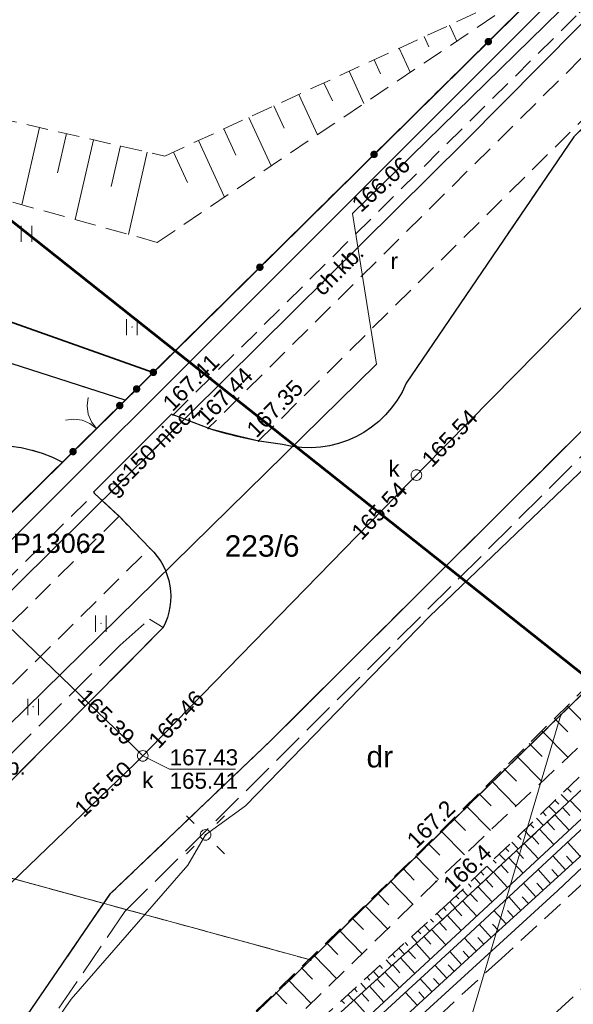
# Model space of a CAD drawing. Extents: x 7503703 to 7518012, y 5690450 to 5705715.
# Tile 40 of 50: x 7512704 to 7512730, y 5696889 to 5696935. Entities that reach past the tile are written whole.
import ezdxf
from ezdxf.enums import TextEntityAlignment as Align

# ---------------------------------------------------------------- set-up
doc = ezdxf.new("R2010")
doc.units = 0
for name, pattern in [('PRZER1-1', [1, 0.5, -0.5]), ('PRZER2-1', [1.5, 1, -0.5]), ('PRZER3-1', [2, 1.5, -0.5])]:
    doc.linetypes.add(name, pattern=pattern)
doc.layers.get('0').update_dxf_attribs({"linetype": 'CONTINUOUS'})
for name, color, linetype, lineweight in [('EGDE', 7, 'CONTINUOUS', 18), ('EGDE_O', 7, 'CONTINUOUS', 18), ('EGPG', 7, 'CONTINUOUS', 18), ('GOSRBG', 7, 'CONTINUOUS', 18), ('GUPPRZ_O', 7, 'CONTINUOUS', 18), ('OSSP_O', 7, 'CONTINUOUS', 18), ('OTKC', 7, 'CONTINUOUS', 18), ('OTKC_O', 7, 'CONTINUOUS', 18), ('OTKG', 7, 'CONTINUOUS', 18), ('OTKG_O', 7, 'CONTINUOUS', 18), ('OTKJ', 7, 'CONTINUOUS', 18), ('OTKK', 7, 'CONTINUOUS', 25), ('OTKU', 7, 'CONTINUOUS', 18), ('OTKU_O', 7, 'CONTINUOUS', 18), ('OTOB', 7, 'CONTINUOUS', 18), ('OTOO', 7, 'CONTINUOUS', 35), ('OTRK', 7, 'CONTINUOUS', 18), ('OTRN', 7, 'CONTINUOUS', 13), ('OTRN_O', 7, 'CONTINUOUS', 13), ('OTRS', 7, 'CONTINUOUS', 13), ('OTRS_O', 7, 'CONTINUOUS', 13), ('OTRU', 7, 'CONTINUOUS', 18), ('OTZT', 7, 'CONTINUOUS', 18), ('SUEO', 7, 'CONTINUOUS', 18), ('SUPP', 7, 'CONTINUOUS', 18), ('SUPW', 7, 'CONTINUOUS', 18), ('SUPW_O', 7, 'CONTINUOUS', 18)]:
    doc.layers.add(name, color=color, linetype=linetype, lineweight=lineweight)
for name, color, linetype, lineweight, true_color in [('EGUG', 96, 'CONTINUOUS', 18, 0x008000), ('EGUG_O', 96, 'CONTINUOUS', 18, 0x008000), ('GESKLU', 96, 'CONTINUOUS', 18, 0x008000), ('SUEP', 1, 'CONTINUOUS', 18, 0xff0000), ('SUGP', 52, 'CONTINUOUS', 18, 0xbfbf00), ('SUGP_O', 52, 'CONTINUOUS', 18, 0xbfbf00), ('SUKP', 36, 'CONTINUOUS', 18, 0x803300)]:
    doc.layers.add(name, color=color, linetype=linetype, lineweight=lineweight, true_color=true_color)
doc.styles.add('Arial', font='arial.ttf')

# ---------------------------------------------------------------- blocks, each defined once
blk = doc.blocks.new('D_GSPWPN1')
blk.add_hatch(color=0).paths.add_polyline_path([(-0.045, 0), (-0.043467, -0.011647), (-0.038971, -0.0225), (-0.03182, -0.03182), (-0.0225, -0.038971), (-0.011647, -0.043467), (0, -0.045), (0.011647, -0.043467), (0.0225, -0.038971), (0.03182, -0.03182), (0.038971, -0.0225), (0.043467, -0.011647), (0.045, 0), (0.043467, 0.011647), (0.038971, 0.0225), (0.03182, 0.03182), (0.0225, 0.038971), (0.011647, 0.043467), (0, 0.045), (-0.011647, 0.043467), (-0.0225, 0.038971), (-0.03182, 0.03182), (-0.038971, 0.0225), (-0.043467, 0.011647)])
blk = doc.blocks.new('D_GSPWPS1')
blk.add_hatch(color=0).paths.add_polyline_path([(-0.045, 0), (-0.043467, -0.011647), (-0.038971, -0.0225), (-0.03182, -0.03182), (-0.0225, -0.038971), (-0.011647, -0.043467), (0, -0.045), (0.011647, -0.043467), (0.0225, -0.038971), (0.03182, -0.03182), (0.038971, -0.0225), (0.043467, -0.011647), (0.045, 0), (0.043467, 0.011647), (0.038971, 0.0225), (0.03182, 0.03182), (0.0225, 0.038971), (0.011647, 0.043467), (0, 0.045), (-0.011647, 0.043467), (-0.0225, 0.038971), (-0.03182, 0.03182), (-0.038971, 0.0225), (-0.043467, 0.011647)])
blk = doc.blocks.new('D_GSSUTR1')
at = {"color": 0}
for points in [[(-0.25666, 0.36165), (-0.25666, -0.38835)], [(0.24334, -0.38835), (0.24334, 0.36165)]]:
    blk.add_lwpolyline(points, dxfattribs=at)
blk = doc.blocks.new('D_GUPELA2')
blk.add_hatch(color=0).paths.add_polyline_path([(-0.001087, 0.044987), (0.011881, 0.043403), (0.021281, 0.03965), (0.030065, 0.033482), (0.038133, 0.023893), (0.043117, 0.012881), (0.044986, 0.001113), (0.044323, -0.007777), (0.040557, -0.019497), (0.033417, -0.030138), (0.024849, -0.037517), (0.013788, -0.042836), (0.002013, -0.044955), (-0.00982, -0.043916), (-0.020466, -0.040077), (-0.029541, -0.033946), (-0.036867, -0.025804), (-0.04187, -0.01649), (-0.04461, -0.005909), (-0.044532, 0.006476), (-0.041285, 0.017903), (-0.034764, 0.028574), (-0.024479, 0.03776), (-0.013449, 0.042943)])
at = {"color": 0}
for points in [[(-0.883883, 0.883883), (-0.53033, 0.53033)], [(0.883883, 0.883883), (0.53033, 0.53033)], [(-0.883883, -0.883883), (-0.53033, -0.53033)], [(0.883883, -0.883883), (0.53033, -0.53033)]]:
    blk.add_lwpolyline(points, dxfattribs=at)
blk = doc.blocks.new('D_GUPELA1')
at = {"color": 0}
blk.add_lwpolyline([(0, 0.25), (0.064705, 0.241481), (0.125, 0.216506), (0.176777, 0.176777), (0.216506, 0.125), (0.241481, 0.064705), (0.25, 0), (0.241481, -0.064705), (0.216506, -0.125), (0.176777, -0.176777), (0.125, -0.216506), (0.064705, -0.241481), (0, -0.25), (-0.064705, -0.241481), (-0.125, -0.216506), (-0.176777, -0.176777), (-0.216506, -0.125), (-0.241481, -0.064705), (-0.25, 0), (-0.241481, 0.064705), (-0.216506, 0.125), (-0.176777, 0.176777), (-0.125, 0.216506), (-0.064705, 0.241481)], close=True, dxfattribs=at)
blk = doc.blocks.new('D_GUPIWZ1_1')
at = {"color": 0}
blk.add_lwpolyline([(0, 0.25), (0.064705, 0.241481), (0.125, 0.216506), (0.176777, 0.176777), (0.216506, 0.125), (0.241481, 0.064705), (0.25, 0), (0.241481, -0.064705), (0.216506, -0.125), (0.176777, -0.176777), (0.125, -0.216506), (0.064705, -0.241481), (0, -0.25), (-0.064705, -0.241481), (-0.125, -0.216506), (-0.176777, -0.176777), (-0.216506, -0.125), (-0.241481, -0.064705), (-0.25, 0), (-0.241481, 0.064705), (-0.216506, 0.125), (-0.176777, 0.176777), (-0.125, 0.216506), (-0.064705, 0.241481)], close=True, dxfattribs=at)
blk = doc.blocks.new('D_GUPISN1')
at = {"color": 0}
blk.add_lwpolyline([(0, 0.25), (0.064705, 0.241481), (0.125, 0.216506), (0.176777, 0.176777), (0.216506, 0.125), (0.241481, 0.064705), (0.25, 0), (0.241481, -0.064705), (0.216506, -0.125), (0.176777, -0.176777), (0.125, -0.216506), (0.064705, -0.241481), (0, -0.25), (-0.064705, -0.241481), (-0.125, -0.216506), (-0.176777, -0.176777), (-0.216506, -0.125), (-0.241481, -0.064705), (-0.25, 0), (-0.241481, 0.064705), (-0.216506, 0.125), (-0.176777, 0.176777), (-0.125, 0.216506), (-0.064705, 0.241481)], close=True, dxfattribs=at)
blk = doc.blocks.new('D_GEPPGD1_2')
blk.add_hatch(color=0).paths.add_polyline_path([(0, -0.045), (0.013906, -0.042798), (0.02645, -0.036406), (0.036406, -0.02645), (0.042798, -0.013906), (0.045, 0), (0.042798, 0.013906), (0.036406, 0.02645), (0.02645, 0.036406), (0.013906, 0.042798), (0, 0.045), (-0.013906, 0.042798), (-0.02645, 0.036406), (-0.036406, 0.02645), (-0.042798, 0.013906), (-0.045, 0), (-0.042798, -0.013906), (-0.036406, -0.02645), (-0.02645, -0.036406), (-0.013906, -0.042798)])
blk = doc.blocks.new('D_GSLKBR1')
at = {"color": 0}
for points in [[(1.299038, 0.75), (1.06066, 0.43934), (0.75, 0.200962), (0.388229, 0.051111), (0, 0)], [(0, 0), (0.388229, -0.051111), (0.75, -0.200962), (1.06066, -0.43934), (1.299038, -0.75)]]:
    blk.add_lwpolyline(points, dxfattribs=at)
blk = doc.blocks.new('D_KOLO')
blk.add_hatch(color=0).paths.add_polyline_path([(-0.175, 0), (-0.169037, -0.045293), (-0.151554, -0.0875), (-0.123744, -0.123744), (-0.0875, -0.151554), (-0.045293, -0.169037), (0, -0.175), (0.045293, -0.169037), (0.0875, -0.151554), (0.123744, -0.123744), (0.151554, -0.0875), (0.169037, -0.045293), (0.175, 0), (0.169037, 0.045293), (0.151554, 0.0875), (0.123744, 0.123744), (0.0875, 0.151554), (0.045293, 0.169037), (0, 0.175), (-0.045293, 0.169037), (-0.0875, 0.151554), (-0.123744, 0.123744), (-0.151554, 0.0875), (-0.169037, 0.045293)])
blk = doc.blocks.new('D_GSLKOG1')
blk.add_hatch(color=0).paths.add_polyline_path([(-0.175, 0), (-0.169037, -0.045293), (-0.151554, -0.0875), (-0.123744, -0.123744), (-0.0875, -0.151554), (-0.045293, -0.169037), (0, -0.175), (0.045293, -0.169037), (0.0875, -0.151554), (0.123744, -0.123744), (0.151554, -0.0875), (0.169037, -0.045293), (0.175, 0), (0.169037, 0.045293), (0.151554, 0.0875), (0.123744, 0.123744), (0.0875, 0.151554), (0.045293, 0.169037), (0, 0.175), (-0.045293, 0.169037), (-0.0875, 0.151554), (-0.123744, 0.123744), (-0.151554, 0.0875), (-0.169037, 0.045293)])

msp = doc.modelspace()

# ---------------------------------------------------------------- linework, layer by layer
at = {"layer": 'EGDE', "color": 7, "linetype": 'Continuous', "lineweight": 18, "elevation": 10.22}
for points in [[(7512752.095, 5696959.778), (7512714.881, 5697060.958), (7512602.588, 5697030.113), (7512602.198, 5697030.093), (7512584.278, 5696968.198), (7512583.538, 5696965.698), (7512574.438, 5696934.651), (7512615.084, 5696923.452), (7512621.024, 5696921.693), (7512693.481, 5696901.899)], [(7512729.161, 5696902.336), (7512752.974, 5696925.642), (7512773.634, 5696945.879), (7512797.065, 5696968.816), (7512818.915, 5696990.213), (7512838.537, 5697009.42), (7512859.252, 5697029.706), (7512861.905, 5697038.564), (7512850.646, 5697050.063), (7512847.545, 5697053.223), (7512833.611, 5697039.586), (7512811.007, 5697017.48), (7512801.55, 5697008.23), (7512788.506, 5696995.453), (7512775.136, 5696982.375), (7512752.095, 5696959.778), (7512693.481, 5696901.899), (7512689.851, 5696898.43), (7512717.47, 5696890.889)], [(7512695.047, 5696787.292), (7512729.161, 5696902.336), (7512752.974, 5696925.642), (7512710.776, 5696782.632), (7512708.282, 5696783.37)], [(7512681.61, 5696741.96), (7512695.047, 5696787.292), (7512729.161, 5696902.336), (7512717.47, 5696890.889), (7512713.35, 5696886.929), (7512668.15, 5696734.72), (7512671.52, 5696736.42)]]:
    msp.add_lwpolyline(points, close=True, dxfattribs=at)
msp.add_lwpolyline([(7512550.14, 5696758.187), (7512563.38, 5696761.29), (7512577.049, 5696765.619), (7512584.278, 5696769.138), (7512587.988, 5696770.947), (7512599.816, 5696778.432), (7512607.915, 5696785.659), (7512612.414, 5696789.678), (7512632.502, 5696809.033), (7512681.646, 5696856.369), (7512697.622, 5696871.76), (7512713.35, 5696886.929), (7512717.47, 5696890.889), (7512689.851, 5696898.43), (7512674.495, 5696883.749), (7512592.16, 5696804.83), (7512587.987, 5696800.83), (7512583.288, 5696797.191), (7512578.028, 5696794.183), (7512572.679, 5696791.664), (7512564.28, 5696788.226), (7512558.57, 5696786.126), (7512552.67, 5696784.835)], dxfattribs=at)
at = {"layer": 'EGUG', "color": 96, "linetype": 'PRZER1-1', "lineweight": 18, "true_color": 0x008000, "elevation": 10.08}
for points in [[(7512574.438, 5696934.651), (7512583.538, 5696965.698), (7512584.278, 5696968.198), (7512602.198, 5697030.093), (7512629.996, 5697038.231), (7512638.635, 5697040.761), (7512668.063, 5697049.38), (7512687.522, 5697055.079), (7512707.181, 5697060.838), (7512714.981, 5697063.118), (7512730.349, 5697020.332), (7512730.419, 5697020.142), (7512736.738, 5697002.534), (7512742.777, 5696985.735), (7512748.856, 5696968.747), (7512752.095, 5696959.778), (7512693.481, 5696901.899), (7512621.024, 5696921.693), (7512615.084, 5696923.452)], [(7512693.481, 5696901.899), (7512752.095, 5696959.778), (7512775.136, 5696982.375), (7512788.506, 5696995.453), (7512801.55, 5697008.23), (7512811.007, 5697017.48), (7512833.611, 5697039.586), (7512847.545, 5697053.223), (7512850.646, 5697050.063), (7512861.905, 5697038.564), (7512859.252, 5697029.706), (7512838.537, 5697009.42), (7512818.915, 5696990.213), (7512797.065, 5696968.816), (7512773.634, 5696945.879), (7512752.974, 5696925.642), (7512729.161, 5696902.336), (7512717.47, 5696890.889), (7512689.851, 5696898.43)]]:
    msp.add_lwpolyline(points, close=True, dxfattribs=at)
for points in [[(7512632.502, 5696809.033), (7512681.646, 5696856.369), (7512697.622, 5696871.76), (7512713.35, 5696886.929), (7512717.47, 5696890.889), (7512729.161, 5696902.336), (7512752.974, 5696925.642), (7512773.634, 5696945.879), (7512797.065, 5696968.816), (7512818.915, 5696990.213), (7512824.737, 5696986.83), (7512830.69, 5696983.37), (7512843.21, 5696976.09), (7512868.792, 5696961.226), (7512859.113, 5696928.83), (7512847.14, 5696889.52), (7512841.85, 5696872.13), (7512838.22, 5696867.12), (7512827.45, 5696855.45), (7512807.74, 5696835.39), (7512801.73, 5696828.43), (7512798.02, 5696824.61), (7512776.84, 5696802.84)], [(7512552.67, 5696784.835), (7512558.57, 5696786.126), (7512564.28, 5696788.226), (7512572.679, 5696791.664), (7512578.028, 5696794.183), (7512583.288, 5696797.191), (7512587.987, 5696800.83), (7512592.16, 5696804.83), (7512674.495, 5696883.749), (7512689.851, 5696898.43), (7512717.47, 5696890.889), (7512713.35, 5696886.929), (7512697.622, 5696871.76), (7512681.646, 5696856.369), (7512632.502, 5696809.033), (7512612.414, 5696789.678), (7512607.915, 5696785.659), (7512599.816, 5696778.432), (7512587.988, 5696770.947), (7512584.278, 5696769.138), (7512577.049, 5696765.619), (7512563.38, 5696761.29), (7512550.14, 5696758.187)]]:
    msp.add_lwpolyline(points, dxfattribs=at)
at = {"layer": 'GESKLU', "color": 96, "linetype": 'PRZER3-1', "lineweight": 18, "true_color": 0x008000, "elevation": 10.06}
for points in [[(7512574.438, 5696934.651), (7512583.538, 5696965.698), (7512584.278, 5696968.198), (7512602.198, 5697030.093), (7512629.996, 5697038.231), (7512638.635, 5697040.761), (7512668.063, 5697049.38), (7512687.522, 5697055.079), (7512707.181, 5697060.838), (7512714.981, 5697063.118), (7512730.349, 5697020.332), (7512730.419, 5697020.142), (7512736.738, 5697002.534), (7512742.777, 5696985.735), (7512748.856, 5696968.747), (7512752.095, 5696959.778), (7512693.481, 5696901.899), (7512621.024, 5696921.693), (7512615.084, 5696923.452)], [(7512693.481, 5696901.899), (7512752.095, 5696959.778), (7512775.136, 5696982.375), (7512788.506, 5696995.453), (7512801.55, 5697008.23), (7512811.007, 5697017.48), (7512833.611, 5697039.586), (7512847.545, 5697053.223), (7512850.646, 5697050.063), (7512861.905, 5697038.564), (7512859.252, 5697029.706), (7512838.537, 5697009.42), (7512818.915, 5696990.213), (7512797.065, 5696968.816), (7512773.634, 5696945.879), (7512752.974, 5696925.642), (7512729.161, 5696902.336), (7512717.47, 5696890.889), (7512689.851, 5696898.43)]]:
    msp.add_lwpolyline(points, close=True, dxfattribs=at)
for points in [[(7512632.502, 5696809.033), (7512681.646, 5696856.369), (7512697.622, 5696871.76), (7512713.35, 5696886.929), (7512717.47, 5696890.889), (7512729.161, 5696902.336), (7512752.974, 5696925.642), (7512773.634, 5696945.879), (7512797.065, 5696968.816), (7512818.915, 5696990.213), (7512824.737, 5696986.83), (7512830.69, 5696983.37), (7512843.21, 5696976.09), (7512868.792, 5696961.226), (7512859.113, 5696928.83), (7512847.14, 5696889.52), (7512841.85, 5696872.13), (7512838.22, 5696867.12), (7512827.45, 5696855.45), (7512807.74, 5696835.39), (7512801.73, 5696828.43), (7512798.02, 5696824.61), (7512776.84, 5696802.84)], [(7512552.67, 5696784.835), (7512558.57, 5696786.126), (7512564.28, 5696788.226), (7512572.679, 5696791.664), (7512578.028, 5696794.183), (7512583.288, 5696797.191), (7512587.987, 5696800.83), (7512592.16, 5696804.83), (7512674.495, 5696883.749), (7512689.851, 5696898.43), (7512717.47, 5696890.889), (7512713.35, 5696886.929), (7512697.622, 5696871.76), (7512681.646, 5696856.369), (7512632.502, 5696809.033), (7512612.414, 5696789.678), (7512607.915, 5696785.659), (7512599.816, 5696778.432), (7512587.988, 5696770.947), (7512584.278, 5696769.138), (7512577.049, 5696765.619), (7512563.38, 5696761.29), (7512550.14, 5696758.187)]]:
    msp.add_lwpolyline(points, dxfattribs=at)
at = {"layer": 'GOSRBG', "color": 3, "linetype": 'Continuous', "lineweight": 60, "elevation": 10.04}
msp.add_lwpolyline([(7512739.985, 5696896.446), (7512699.032, 5696928.944), (7512591.508, 5696959.84), (7512503.234, 5696985.761), (7512469.374, 5696889.223), (7512539.922, 5696865.093), (7512550.495, 5696898.359), (7512651.11, 5696869.527), (7512666.595, 5696861.927), (7512692.607, 5696849.266)], close=True, dxfattribs=at)
at = {"layer": 'GUPPRZ_O', "color": 36, "linetype": 'Continuous', "lineweight": 13, "true_color": 0x803300, "elevation": 10.8, "flags": 128}
msp.add_lwpolyline([(7512709.63, 5696900.419), (7512710.879, 5696899.806), (7512713.959, 5696899.806)], dxfattribs=at)
at = {"layer": 'OTKC', "color": 7, "linetype": 'PRZER2-1', "lineweight": 18, "elevation": 10.18}
for points in [[(7512711.04, 5696916.35), (7512730.02, 5696935.13), (7512747.83, 5696952.75), (7512765.58, 5696970.3), (7512783.5, 5696987.98), (7512801.28, 5697005.57), (7512819.12, 5697023.18), (7512820.25, 5697022.06), (7512802.38, 5697004.43), (7512784.59, 5696986.86), (7512766.71, 5696969.22), (7512748.94, 5696951.65), (7512731.18, 5696934.06), (7512712.68, 5696915.72)], [(7512690.29, 5696895.78), (7512707.37, 5696912.68), (7512708.52, 5696911.61), (7512691.41, 5696894.67)]]:
    msp.add_lwpolyline(points, close=True, dxfattribs=at)
for points in [[(7512782.47, 5696914.99), (7512779.48, 5696914.88), (7512775.49, 5696914.63), (7512769.51, 5696913.97), (7512765.56, 5696913.41), (7512761.61, 5696912.67), (7512758.7, 5696911.97), (7512754.06, 5696910.48), (7512751.16, 5696909.36), (7512747.57, 5696907.58), (7512744.18, 5696905.81), (7512741.46, 5696904.15), (7512738.96, 5696902.35), (7512736.87, 5696900.59), (7512726.38, 5696890.96), (7512714.29, 5696879.83), (7512698.86, 5696865.66), (7512694.68, 5696861.82), (7512667.1, 5696834.17), (7512638.18, 5696805.03)], [(7512640.81, 5696802.57), (7512669.74, 5696831.7), (7512696.62, 5696858.71), (7512716.49, 5696877.01), (7512729, 5696888.49), (7512738.56, 5696897.36), (7512740.89, 5696899.28), (7512743.31, 5696901.06), (7512745, 5696902.14), (7512746.88, 5696903.2), (7512749.42, 5696904.52), (7512753.04, 5696906.22), (7512755.04, 5696907.05), (7512756.8, 5696907.64), (7512759.68, 5696908.49), (7512761.63, 5696908.99), (7512764.57, 5696909.57), (7512767.53, 5696910.08), (7512771.52, 5696910.63), (7512774.6, 5696910.96), (7512778.49, 5696911.23), (7512781.49, 5696911.37)]]:
    msp.add_lwpolyline(points, dxfattribs=at)
at = {"layer": 'OTKG', "color": 7, "linetype": 'PRZER2-1', "lineweight": 18, "elevation": 10.18}
for points in [[(7512715.04, 5696915.13), (7512732.65, 5696932.58), (7512750.43, 5696950.19), (7512768.23, 5696967.78), (7512786.04, 5696985.38), (7512803.87, 5697002.97), (7512821.69, 5697020.57), (7512820.25, 5697022.06), (7512802.38, 5697004.43), (7512784.59, 5696986.86), (7512766.71, 5696969.22), (7512748.94, 5696951.65), (7512731.18, 5696934.06), (7512712.68, 5696915.72)], [(7512692.88, 5696893.21), (7512709.96, 5696910.12), (7512708.52, 5696911.61), (7512691.41, 5696894.67)]]:
    msp.add_lwpolyline(points, close=True, dxfattribs=at)
at = {"layer": 'OTKJ', "color": 7, "linetype": 'PRZER3-1', "lineweight": 18, "elevation": 10.18}
msp.add_lwpolyline([(7512802.522, 5696997.252), (7512775.464, 5696970.638), (7512758.23, 5696953.135), (7512742.227, 5696941.602), (7512729.763, 5696929.332), (7512721.939, 5696917.824, -0.369863), (7512716.16, 5696914.96), (7512715.04, 5696915.13), (7512712.68, 5696915.72), (7512711.04, 5696916.35), (7512710.97, 5696916.38), (7512707.32, 5696912.73), (7512707.37, 5696912.68), (7512708.52, 5696911.61), (7512709.96, 5696910.12, -0.334902), (7512710.58, 5696906.41), (7512696.899, 5696892.621), (7512695.112, 5696890.713), (7512691.269, 5696886.972), (7512678.169, 5696873.857), (7512666.138, 5696862.082), (7512645.924, 5696842.15), (7512623.874, 5696820.628), (7512606.734, 5696803.747)], format="xyb", dxfattribs=at)
msp.add_lwpolyline([(7512611.557, 5696798.557), (7512629.842, 5696816.509), (7512650.575, 5696836.803), (7512671.404, 5696857.173), (7512687.296, 5696868.773), (7512699.335, 5696881.17), (7512708.119, 5696893.984), (7512715.594, 5696901.122), (7512737.212, 5696922.643), (7512763.935, 5696949.102), (7512782.837, 5696967.833)], dxfattribs=at)
at = {"layer": 'OTKK', "color": 7, "linetype": 'Continuous', "lineweight": 25, "elevation": 10.18}
for points in [[(7512824.922, 5697019.623), (7512802.522, 5696997.252), (7512775.464, 5696970.638), (7512758.23, 5696953.135), (7512742.227, 5696941.602), (7512729.763, 5696929.332), (7512721.939, 5696917.824, -0.369863), (7512716.16, 5696914.96, -0.047206), (7512712.68, 5696915.72), (7512711.04, 5696916.35), (7512710.97, 5696916.38)], [(7512680.847, 5696907.337, 0.266367), (7512691.689, 5696907.545), (7512698.32, 5696913.27, -0.313703), (7512705.875, 5696914.139)], [(7512707.32, 5696912.73), (7512707.37, 5696912.68), (7512708.52, 5696911.61), (7512709.96, 5696910.12, -0.334902), (7512710.58, 5696906.41), (7512696.899, 5696892.621), (7512695.112, 5696890.713), (7512691.269, 5696886.972), (7512678.169, 5696873.857), (7512666.138, 5696862.082), (7512645.924, 5696842.15), (7512623.874, 5696820.628), (7512606.734, 5696803.747), (7512602.3, 5696799.72)]]:
    msp.add_lwpolyline(points, format="xyb", dxfattribs=at)
for points in [[(7512606.29, 5696793.88), (7512611.557, 5696798.557), (7512629.842, 5696816.509), (7512650.575, 5696836.803), (7512671.404, 5696857.173), (7512687.296, 5696868.773), (7512699.335, 5696881.17), (7512708.119, 5696893.984), (7512715.594, 5696901.122), (7512737.212, 5696922.643), (7512763.935, 5696949.102), (7512782.837, 5696967.833), (7512800.41, 5696984.95)], [(7512708.805, 5696917.032), (7512698.226, 5696920.427), (7512688.88, 5696923.578), (7512689.343, 5696925.688)], [(7512707.32, 5696912.73), (7512710.97, 5696916.38)]]:
    msp.add_lwpolyline(points, dxfattribs=at)
at = {"layer": 'OTKU', "color": 7, "linetype": 'PRZER3-1', "lineweight": 18, "elevation": 10.18}
msp.add_lwpolyline([(7512660.425, 5696912.757), (7512631.037, 5696920.991), (7512631.782, 5696923.941), (7512655.28, 5696917.977, 0.370954), (7512661.267, 5696922.246), (7512663.779, 5696931.03), (7512665.84, 5696930.52), (7512688.88, 5696923.578), (7512698.226, 5696920.427), (7512708.805, 5696917.032), (7512705.875, 5696914.139, 0.313703), (7512698.32, 5696913.27), (7512691.689, 5696907.545, -0.266367), (7512680.847, 5696907.337), (7512671.64, 5696909.653), (7512665.948, 5696911.278), (7512661.899, 5696910.526), (7512662.053, 5696910.973), (7512663.147, 5696914.97), (7512661.19, 5696915.509)], format="xyb", close=True, dxfattribs=at)
for points in [[(7512671.404, 5696857.173), (7512671.802, 5696856.605), (7512674.912, 5696859.046), (7512687.046, 5696867.711), (7512688.556, 5696867.69), (7512689.348, 5696866.891), (7512691.538, 5696869.166), (7512690.093, 5696870.544), (7512692.266, 5696872.782), (7512694.561, 5696872.063), (7512697.07, 5696874.48), (7512701.58, 5696879.15), (7512700.99, 5696880.36), (7512700.38, 5696880.99), (7512703.46, 5696885.33), (7512708.788, 5696893.145), (7512737.734, 5696922.003), (7512737.212, 5696922.643), (7512715.594, 5696901.122), (7512708.119, 5696893.984), (7512699.335, 5696881.17), (7512687.296, 5696868.773)], [(7512696.899, 5696892.621), (7512696.284, 5696893.322), (7512708.572, 5696905.593), (7512709.94, 5696906.8), (7512710.58, 5696906.41)]]:
    msp.add_lwpolyline(points, close=True, dxfattribs=at)
at = {"layer": 'OTOB', "color": 7, "linetype": 'Continuous', "lineweight": 18, "elevation": 10.18}
msp.add_lwpolyline([(7512708.554, 5696916.784), (7512706.372, 5696914.63)], dxfattribs=at)
at = {"layer": 'OTOO', "color": 7, "linetype": 'Continuous', "lineweight": 35, "elevation": 10.18}
for points in [[(7512710.121, 5696918.331), (7512752.095, 5696959.778), (7512748.856, 5696968.747), (7512714.334, 5697060.808), (7512602.588, 5697030.113), (7512584.278, 5696968.198)], [(7512659.31, 5696950.549), (7512672.863, 5696934.705), (7512690.752, 5696929.966), (7512689.343, 5696925.688), (7512710.121, 5696918.331), (7512708.554, 5696916.784)], [(7512708.554, 5696916.784), (7512710.121, 5696918.331)], [(7512671.64, 5696909.653), (7512672.906, 5696907.519), (7512693.481, 5696901.899), (7512706.372, 5696914.63)]]:
    msp.add_lwpolyline(points, dxfattribs=at)
at = {"layer": 'OTRK', "color": 7, "linetype": 'PRZER2-1', "lineweight": 18, "elevation": 10.06}
for points in [[(7512708.44, 5696880.09), (7512709.42, 5696882.46), (7512710.63, 5696884.32), (7512722.45, 5696895.82), (7512740.74, 5696913.93), (7512763.98, 5696936.78), (7512778.03, 5696950.93), (7512788.84, 5696961.54), (7512795.33, 5696967.76), (7512789.57, 5696960.66), (7512779.14, 5696949.77), (7512765.18, 5696935.36), (7512741.96, 5696912.08), (7512723.33, 5696894.55), (7512711.82, 5696883.33), (7512711.26, 5696881.34)], [(7512659.951, 5696951.37), (7512663.131, 5696948.976), (7512676.431, 5696936.237), (7512710.657, 5696928.437), (7512728.564, 5696936.674), (7512710.306, 5696924.405), (7512673.054, 5696934.743), (7512661.727, 5696948.099)]]:
    msp.add_lwpolyline(points, close=True, dxfattribs=at)
at = {"layer": 'OTRK', "color": 7, "linetype": 'Continuous', "lineweight": 18, "elevation": 10.06}
for points in [[(7512723.951, 5696934.553), (7512724.295, 5696933.806)], [(7512722.78, 5696934.014), (7512722.995, 5696933.545)], [(7512721.608, 5696933.475), (7512722.126, 5696932.349)], [(7512720.437, 5696932.936), (7512720.739, 5696932.278)], [(7512719.265, 5696932.397), (7512719.958, 5696930.891)], [(7512718.094, 5696931.858), (7512718.484, 5696931.01)], [(7512716.922, 5696931.319), (7512717.789, 5696929.434)], [(7512715.751, 5696930.78), (7512716.228, 5696929.743)], [(7512714.579, 5696930.241), (7512715.621, 5696927.977)], [(7512704.808, 5696929.77), (7512703.985, 5696926.16)], [(7512713.407, 5696929.702), (7512713.972, 5696928.475)], [(7512706.065, 5696929.484), (7512705.647, 5696927.649)], [(7512707.322, 5696929.197), (7512706.473, 5696925.469)], [(7512712.236, 5696929.163), (7512713.452, 5696926.52)], [(7512708.58, 5696928.91), (7512708.148, 5696927.017)], [(7512709.837, 5696928.624), (7512708.961, 5696924.779)], [(7512711.064, 5696928.624), (7512711.716, 5696927.208)], [(7512729.453, 5696902.754), (7512730.705, 5696901.489)], [(7512728.863, 5696902.17), (7512729.481, 5696901.545)], [(7512728.273, 5696901.586), (7512729.495, 5696900.351)], [(7512727.683, 5696901.002), (7512728.287, 5696900.392)], [(7512727.093, 5696900.418), (7512728.286, 5696899.213)], [(7512726.503, 5696899.834), (7512727.092, 5696899.239)], [(7512725.914, 5696899.25), (7512727.076, 5696898.075)], [(7512729.47, 5696898.9), (7512729.642, 5696898.722)], [(7512725.324, 5696898.665), (7512725.898, 5696898.086)], [(7512728.891, 5696898.342), (7512729.059, 5696898.168)], [(7512729.181, 5696898.621), (7512729.52, 5696898.269)], [(7512724.734, 5696898.081), (7512725.867, 5696896.937)], [(7512728.602, 5696898.063), (7512728.933, 5696897.72)], [(7512724.144, 5696897.497), (7512724.703, 5696896.933)], [(7512728.023, 5696897.506), (7512728.345, 5696897.17)], [(7512728.312, 5696897.784), (7512728.476, 5696897.615)], [(7512727.443, 5696896.948), (7512727.758, 5696896.621)], [(7512727.733, 5696897.227), (7512727.892, 5696897.061)], [(7512723.554, 5696896.913), (7512724.658, 5696895.799)], [(7512727.154, 5696896.669), (7512727.309, 5696896.508)], [(7512722.964, 5696896.329), (7512723.509, 5696895.78)], [(7512726.575, 5696896.111), (7512726.726, 5696895.954)], [(7512726.864, 5696896.39), (7512727.17, 5696896.072)], [(7512722.374, 5696895.746), (7512723.438, 5696894.652)], [(7512725.995, 5696895.553), (7512726.142, 5696895.401)], [(7512726.285, 5696895.832), (7512726.583, 5696895.523)], [(7512721.779, 5696895.167), (7512722.311, 5696894.621)], [(7512725.706, 5696895.274), (7512725.995, 5696894.974)], [(7512725.127, 5696894.717), (7512725.408, 5696894.425)], [(7512725.416, 5696894.996), (7512725.559, 5696894.847)], [(7512721.184, 5696894.588), (7512722.248, 5696893.495)], [(7512724.548, 5696894.159), (7512724.82, 5696893.876)], [(7512724.837, 5696894.438), (7512724.976, 5696894.294)], [(7512720.589, 5696894.01), (7512721.121, 5696893.463)], [(7512724.258, 5696893.88), (7512724.392, 5696893.74)], [(7512719.994, 5696893.431), (7512721.059, 5696892.336)], [(7512723.67, 5696893.332), (7512723.8, 5696893.189)], [(7512723.967, 5696893.603), (7512724.225, 5696893.319)], [(7512719.399, 5696892.852), (7512719.932, 5696892.304)], [(7512723.076, 5696892.79), (7512723.206, 5696892.647)], [(7512723.373, 5696893.061), (7512723.634, 5696892.775)], [(7512722.779, 5696892.519), (7512723.039, 5696892.233)], [(7512718.804, 5696892.273), (7512719.87, 5696891.177)], [(7512722.185, 5696891.977), (7512722.444, 5696891.692)], [(7512722.482, 5696892.248), (7512722.612, 5696892.105)], [(7512718.209, 5696891.694), (7512718.743, 5696891.146)], [(7512721.591, 5696891.435), (7512721.85, 5696891.151)], [(7512721.888, 5696891.706), (7512722.017, 5696891.564)], [(7512717.615, 5696891.115), (7512718.682, 5696890.019)], [(7512721.294, 5696891.164), (7512721.423, 5696891.022)], [(7512717.02, 5696890.537), (7512717.553, 5696889.988)], [(7512720.7, 5696890.622), (7512720.829, 5696890.48)], [(7512720.997, 5696890.893), (7512721.255, 5696890.61)], [(7512720.106, 5696890.08), (7512720.235, 5696889.939)], [(7512720.403, 5696890.351), (7512720.661, 5696890.068)], [(7512716.425, 5696889.958), (7512717.493, 5696888.86)], [(7512719.809, 5696889.809), (7512720.066, 5696889.527)], [(7512715.83, 5696889.379), (7512716.364, 5696888.83)], [(7512719.215, 5696889.267), (7512719.471, 5696888.986)], [(7512719.512, 5696889.538), (7512719.64, 5696889.397)], [(7512718.918, 5696888.996), (7512719.046, 5696888.855)]]:
    msp.add_lwpolyline(points, dxfattribs=at)
at = {"layer": 'OTRK', "color": 7, "linetype": 'PRZER2-1', "lineweight": 18, "elevation": 10.06}
msp.add_lwpolyline([(7512780.34, 5696919.36), (7512771.21, 5696918.1), (7512762.54, 5696916.63), (7512752.61, 5696914.12), (7512747.32, 5696911.66), (7512742.88, 5696909.24), (7512738.01, 5696906.07), (7512732.17, 5696901.5), (7512724.04, 5696893.67), (7512714.78, 5696885.22), (7512712.38, 5696882.53), (7512723.98, 5696893.09), (7512732.56, 5696901.11), (7512738.26, 5696905.76), (7512742.86, 5696908.77), (7512747.36, 5696911.14), (7512752.93, 5696913.67), (7512762.51, 5696916.13), (7512770.87, 5696917.51), (7512779.36, 5696918.2), (7512798.75, 5696918.37)], dxfattribs=at)
at = {"layer": 'OTRU', "color": 7, "linetype": 'Continuous', "lineweight": 18, "elevation": 10.06}
for points in [[(7512798.75, 5696918.37), (7512779.36, 5696918.2), (7512770.87, 5696917.51), (7512762.51, 5696916.13), (7512752.93, 5696913.67), (7512747.36, 5696911.14), (7512742.86, 5696908.77), (7512738.26, 5696905.76), (7512732.56, 5696901.11), (7512723.98, 5696893.09), (7512712.38, 5696882.53)], [(7512713.14, 5696881.74), (7512724.46, 5696892.22), (7512733.18, 5696900.31), (7512738.87, 5696904.92), (7512743.27, 5696907.85), (7512747.63, 5696910.21), (7512752.93, 5696912.65), (7512762.77, 5696915.16), (7512770.98, 5696916.51), (7512779.35, 5696917.19), (7512798.63, 5696917.37)], [(7512798.53, 5696916.03), (7512779.76, 5696915.88), (7512771.37, 5696915.21), (7512763.07, 5696913.86), (7512753.51, 5696911.4), (7512748.27, 5696909.01), (7512743.86, 5696906.64), (7512739.52, 5696903.79), (7512734, 5696899.3), (7512725.22, 5696891.32), (7512713.83, 5696880.85), (7512712.93, 5696880.72), (7512713.34, 5696881.51), (7512724.72, 5696891.97), (7512733.41, 5696900.05), (7512739.04, 5696904.64), (7512743.48, 5696907.56), (7512747.76, 5696909.87), (7512753.21, 5696912.35), (7512762.87, 5696914.82), (7512771.13, 5696916.21), (7512779.36, 5696916.88), (7512798.61, 5696917)], [(7512729.597, 5696898.34), (7512730.275, 5696897.615)], [(7512729.238, 5696898.004), (7512729.576, 5696897.642)], [(7512728.879, 5696897.669), (7512729.554, 5696896.946)], [(7512728.16, 5696896.997), (7512728.833, 5696896.277)], [(7512728.519, 5696897.333), (7512728.857, 5696896.972)], [(7512727.801, 5696896.662), (7512728.137, 5696896.302)], [(7512727.442, 5696896.326), (7512728.113, 5696895.609)], [(7512730.069, 5696895.727), (7512729.47, 5696896.386)], [(7512726.724, 5696895.655), (7512727.392, 5696894.94)], [(7512727.083, 5696895.991), (7512727.418, 5696895.633)], [(7512729.375, 5696895.096), (7512728.783, 5696895.748)], [(7512729.722, 5696895.412), (7512729.424, 5696895.739)], [(7512726.365, 5696895.319), (7512726.698, 5696894.963)], [(7512728.681, 5696894.465), (7512728.096, 5696895.109)], [(7512729.028, 5696894.781), (7512728.734, 5696895.105)], [(7512725.647, 5696894.648), (7512725.979, 5696894.293)], [(7512726.006, 5696894.984), (7512726.671, 5696894.272)], [(7512725.288, 5696894.312), (7512725.951, 5696893.603)], [(7512727.987, 5696893.835), (7512727.409, 5696894.47)], [(7512728.334, 5696894.15), (7512728.043, 5696894.47)], [(7512724.929, 5696893.977), (7512725.259, 5696893.623)], [(7512727.293, 5696893.204), (7512726.722, 5696893.831)], [(7512727.64, 5696893.519), (7512727.353, 5696893.835)], [(7512724.21, 5696893.305), (7512724.54, 5696892.953)], [(7512724.569, 5696893.641), (7512725.23, 5696892.934)], [(7512723.85, 5696892.971), (7512724.5, 5696892.257)], [(7512726.598, 5696892.573), (7512726.035, 5696893.193)], [(7512726.945, 5696892.888), (7512726.662, 5696893.2)], [(7512723.486, 5696892.641), (7512723.813, 5696892.282)], [(7512725.904, 5696891.942), (7512725.348, 5696892.554)], [(7512726.251, 5696892.257), (7512725.971, 5696892.565)], [(7512722.759, 5696891.979), (7512723.089, 5696891.617)], [(7512723.123, 5696892.31), (7512723.779, 5696891.589)], [(7512725.21, 5696891.311), (7512724.657, 5696891.912)], [(7512725.557, 5696891.627), (7512725.281, 5696891.931)], [(7512722.396, 5696891.648), (7512723.057, 5696890.921)], [(7512721.669, 5696890.986), (7512722.336, 5696890.253)], [(7512722.032, 5696891.317), (7512722.364, 5696890.952)], [(7512724.52, 5696890.676), (7512723.967, 5696891.278)], [(7512724.865, 5696890.994), (7512724.589, 5696891.294)], [(7512721.305, 5696890.655), (7512721.64, 5696890.287)], [(7512723.829, 5696890.042), (7512723.276, 5696890.643)], [(7512724.174, 5696890.359), (7512723.898, 5696890.66)], [(7512720.942, 5696890.324), (7512721.614, 5696889.586)], [(7512723.484, 5696889.724), (7512723.207, 5696890.025)], [(7512720.215, 5696889.663), (7512720.893, 5696888.918)], [(7512720.578, 5696889.993), (7512720.916, 5696889.623)], [(7512723.139, 5696889.407), (7512722.586, 5696890.008)], [(7512719.852, 5696889.332), (7512720.192, 5696888.958)], [(7512722.448, 5696888.772), (7512721.895, 5696889.374)], [(7512722.793, 5696889.089), (7512722.517, 5696889.39)], [(7512719.488, 5696889.001), (7512720.172, 5696888.25)]]:
    msp.add_lwpolyline(points, dxfattribs=at)
at = {"layer": 'OTZT', "color": 7, "linetype": 'PRZER2-1', "lineweight": 18, "elevation": 10.1}
for points in [[(7512704.196, 5696924.826), (7512704.186, 5696924.806), (7512704.206, 5696924.806)], [(7512709.128, 5696920.468), (7512709.118, 5696920.448), (7512709.138, 5696920.448)], [(7512707.676, 5696906.617), (7512707.666, 5696906.597), (7512707.686, 5696906.597)], [(7512704.509, 5696902.726), (7512704.499, 5696902.706), (7512704.519, 5696902.706)]]:
    msp.add_lwpolyline(points, close=True, dxfattribs=at)
at = {"layer": 'SUEP', "color": 1, "linetype": 'Continuous', "lineweight": 18, "true_color": 0xff0000, "elevation": 10.14}
msp.add_lwpolyline([(7512824.41, 5697131.113), (7512823.854, 5697135.179), (7512854.296, 5697143.686), (7512868.818, 5697077.041), (7512858.127, 5697064.826), (7512836.407, 5697043.233), (7512830.95, 5697038.544), (7512823.638, 5697033.418), (7512823.529, 5697030.256), (7512812.616, 5697019.568), (7512694.033, 5696901.063), (7512691.737, 5696899.278, -0.215194), (7512689.077, 5696898.652), (7512662.232, 5696906.578), (7512659.503, 5696907.482, 0.09015), (7512658.854, 5696907.345, 0.175405), (7512657.439, 5696905.521), (7512655.606, 5696900.748), (7512654.89, 5696895.297, -0.209822), (7512654.525, 5696895.008, -0.099477), (7512654.144, 5696895.038, 0.178159), (7512653.565, 5696895.495, 0.26921), (7512652.149, 5696895.084), (7512650.907, 5696895.386)], format="xyb", dxfattribs=at)
for points in [[(7512787.765, 5696971.146), (7512777.545, 5696960.777), (7512775.895, 5696959.647), (7512774.755, 5696958.117), (7512765.715, 5696949.308), (7512756.484, 5696940), (7512754.734, 5696938.7), (7512753.644, 5696937.73), (7512752.374, 5696935.7), (7512744.844, 5696928.232), (7512735.363, 5696919.014), (7512733.492, 5696917.614), (7512732.582, 5696916.084), (7512723.021, 5696906.937), (7512714.42, 5696898.079), (7512712.56, 5696896.729), (7512711.73, 5696895.319), (7512706.28, 5696889.06), (7512700.441, 5696880.69)], [(7512785.36, 5696915.64), (7512779.51, 5696915.4), (7512775.02, 5696915.16), (7512767.18, 5696914.27), (7512763.96, 5696913.61), (7512758.5, 5696912.46), (7512754.71, 5696911.44), (7512750.95, 5696910.02), (7512747, 5696908.04), (7512743.95, 5696906.2), (7512743.54, 5696906.12), (7512740.47, 5696904), (7512737.06, 5696901.36), (7512734.52, 5696899.33), (7512729.02, 5696894.13), (7512720.32, 5696886.17), (7512713.3, 5696879.81), (7512697.88, 5696865.66), (7512697.81, 5696866.56), (7512693.99, 5696871.01), (7512692.9, 5696871.57), (7512691.693, 5696872.035)]]:
    msp.add_lwpolyline(points, dxfattribs=at)
at = {"layer": 'SUGP', "color": 52, "linetype": 'Continuous', "lineweight": 18, "true_color": 0xbfbf00, "elevation": 10.14}
for points in [[(7512601.65, 5696801.04), (7512615.37, 5696813.89), (7512614.41, 5696821.96), (7512634.16, 5696841.07), (7512648.04, 5696854.72), (7512648.56, 5696855.23), (7512665, 5696871.37), (7512675.77, 5696882.61), (7512676.32, 5696884.72), (7512693.12, 5696900.67), (7512700.71, 5696899.26), (7512720.55, 5696918.71), (7512719.43, 5696925.76), (7512738.8, 5696944.71), (7512746.44, 5696952.6), (7512753.5, 5696950.98), (7512777.99, 5696974.93), (7512797.48, 5696994.11)], [(7512777.568, 5696982.523), (7512765.053, 5696970.711), (7512749.363, 5696954.029), (7512724.684, 5696929.133), (7512695.747, 5696900.483), (7512669.677, 5696874.318), (7512658.98, 5696863.18), (7512658.48, 5696862.69), (7512652.961, 5696857.755), (7512649.649, 5696854.412), (7512627.912, 5696832.437), (7512609.14, 5696813.628)]]:
    msp.add_lwpolyline(points, dxfattribs=at)
at = {"layer": 'SUKP', "color": 36, "linetype": 'Continuous', "lineweight": 18, "true_color": 0x803300, "elevation": 10.14}
for points in [[(7512899.014, 5697116.8), (7512885.847, 5697086.69), (7512879.167, 5697071.41), (7512878.967, 5697070.95), (7512842.901, 5697031.907), (7512842.521, 5697031.567), (7512800.136, 5696993.213), (7512799.766, 5696992.873), (7512765.415, 5696956.918), (7512765.065, 5696956.558), (7512764.83, 5696956.321), (7512758.99, 5696950.67), (7512722.734, 5696913.861), (7512722.412, 5696913.536), (7512722.061, 5696913.176), (7512709.98, 5696900.779), (7512709.63, 5696900.419)], [(7512709.63, 5696900.419), (7512709.174, 5696900.87), (7512691.2, 5696918.17), (7512691.186, 5696918.254), (7512672.542, 5696922.785), (7512672.074, 5696922.899), (7512671.591, 5696922.771), (7512658.834, 5696920.044), (7512658.342, 5696919.958), (7512657.872, 5696920.128), (7512635.852, 5696925.512)], [(7512709.63, 5696900.419), (7512709.27, 5696900.069), (7512696.471, 5696887.77), (7512696.111, 5696887.43), (7512673.636, 5696865.109), (7512673.266, 5696864.759), (7512620.255, 5696814.475), (7512620.027, 5696814.279), (7512619.83, 5696814.075), (7512593.027, 5696790.172), (7512592.647, 5696789.852), (7512578.899, 5696783.396), (7512569.982, 5696780.258), (7512530.507, 5696771.937), (7512529.91, 5696771.812), (7512529.41, 5696771.922), (7512508.18, 5696776.638), (7512507.69, 5696776.748), (7512507.19, 5696776.878), (7512482.52, 5696783.317), (7512482.03, 5696783.437)]]:
    msp.add_lwpolyline(points, dxfattribs=at)

# ---------------------------------------------------------------- block references
at = {"layer": 'EGPG', "color": 7, "linetype": 'Continuous', "lineweight": 18}
for p in [(7512729.161, 5696902.336, 10.24), (7512717.47, 5696890.889, 10.24)]:
    msp.add_blockref('D_GEPPGD1_2', p, dxfattribs=at)
at = {"layer": 'OTOB', "color": 7, "linetype": 'Continuous', "lineweight": 18, "rotation": 134.63459621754}
msp.add_blockref('D_GSLKBR1', (7512707.463, 5696915.707, 10.18), dxfattribs=at)
at = {"layer": 'OTOO', "color": 7, "linetype": 'Continuous', "lineweight": 35}
for name, p, rotation in [('D_KOLO', (7512725.772, 5696933.785, 10.18), 44.637654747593), ('D_KOLO', (7512725.772, 5696933.785, 10.18), 44.637654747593), ('D_KOLO', (7512720.435, 5696928.515, 10.18), 44.637654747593), ('D_KOLO', (7512720.435, 5696928.515, 10.18), 44.637654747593), ('D_KOLO', (7512715.098, 5696923.245, 10.18), 44.637654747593), ('D_KOLO', (7512715.098, 5696923.245, 10.18), 44.637654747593), ('D_GSLKOG1', (7512710.121, 5696918.331, 10.18), 44.637654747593), ('D_GSLKOG1', (7512710.121, 5696918.331, 10.18), 44.634114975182), ('D_KOLO', (7512709.338, 5696917.557, 10.18), 44.634114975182), ('D_KOLO', (7512709.338, 5696917.557, 10.18), 44.634114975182), ('D_KOLO', (7512709.338, 5696917.557, 10.18), 224.634114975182), ('D_KOLO', (7512709.338, 5696917.557, 10.18), 224.634114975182), ('D_GSLKOG1', (7512708.554, 5696916.784, 10.18), 44.634114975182), ('D_GSLKOG1', (7512708.554, 5696916.784, 10.18), 224.634114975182), ('D_GSLKOG1', (7512706.372, 5696914.63, 10.18), 44.639812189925)]:
    msp.add_blockref(name, p, dxfattribs=dict(at, rotation=rotation))
at = {"layer": 'OTRN', "color": 7, "linetype": 'Continuous', "lineweight": 13}
for p in [(7512722.45, 5696895.82, 10.08), (7512723.33, 5696894.55, 10.08)]:
    msp.add_blockref('D_GSPWPN1', p, dxfattribs=at)
at = {"layer": 'OTRS', "color": 7, "linetype": 'Continuous', "lineweight": 13}
for p in [(7512711.04, 5696916.35, 10.08), (7512712.68, 5696915.72, 10.08), (7512715.04, 5696915.13, 10.08)]:
    msp.add_blockref('D_GSPWPS1', p, dxfattribs=at)
at = {"layer": 'OTZT', "color": 7, "linetype": 'Continuous', "lineweight": 18}
for p in [(7512704.196, 5696924.816, 10.1), (7512709.128, 5696920.458, 10.1), (7512707.676, 5696906.607, 10.1), (7512704.509, 5696902.716, 10.1)]:
    msp.add_blockref('D_GSSUTR1', p, dxfattribs=at)
at = {"layer": 'SUEO', "color": 7, "linetype": 'Continuous', "lineweight": 18}
for name, p in [('D_GUPELA2', (7512712.56, 5696896.729, 10.15)), ('D_GUPELA1', (7512712.56, 5696896.729, 10.16))]:
    msp.add_blockref(name, p, dxfattribs=at)
at = {"layer": 'SUPP', "color": 7, "linetype": 'Continuous', "lineweight": 18}
msp.add_blockref('D_GUPISN1', (7512712.56, 5696896.729, 10.16), dxfattribs=at)
at = {"layer": 'SUPW', "color": 7, "linetype": 'Continuous', "lineweight": 18}
for p in [(7512722.412, 5696913.536, 10.18), (7512709.63, 5696900.419, 10.18)]:
    msp.add_blockref('D_GUPIWZ1_1', p, dxfattribs=at)

# ---------------------------------------------------------------- texts
at = {"layer": 'EGDE_O', "color": 7, "linetype": 'Continuous', "lineweight": 0, "style": 'Arial'}
msp.add_text('223/6', height=1, dxfattribs=at).set_placement((7512715.202, 5696909.723, 10.8), align=Align.CENTER)
at = {"layer": 'EGUG_O', "color": 96, "linetype": 'Continuous', "lineweight": 0, "true_color": 0x008000, "style": 'Arial'}
msp.add_text('dr', height=1, dxfattribs=at).set_placement((7512720.701, 5696899.88, 10.8), align=Align.CENTER)
at = {"layer": 'GUPPRZ_O', "color": 52, "linetype": 'Continuous', "lineweight": 0, "true_color": 0xbfbf00, "style": 'Arial'}
msp.add_text('166.06', height=0.75, rotation=42.2185, dxfattribs=at).set_placement((7512719.816, 5696925.765, 10.8))
at = {"layer": 'GUPPRZ_O', "color": 36, "linetype": 'Continuous', "lineweight": 0, "true_color": 0x803300, "style": 'Arial'}
for s, rotation, p in [('165.54', 46.4333, (7512723.132, 5696913.843, 10.8)), ('165.54', 46.7169, (7512719.852, 5696910.449, 10.8)), ('165.39', 315.4103, (7512706.52, 5696903.097, 10.8)), ('165.46', 46.6182, (7512710.366, 5696900.706, 10.8)), ('165.50', 42.9388, (7512706.867, 5696897.505, 10.8))]:
    msp.add_text(s, height=0.75, rotation=rotation, dxfattribs=at).set_placement(p)
for s, p in [('167.43', (7512710.879, 5696899.978, 10.8)), ('165.41', (7512710.879, 5696898.883, 10.8))]:
    msp.add_text(s, height=0.75, dxfattribs=at).set_placement(p)
at = {"layer": 'OSSP_O', "color": 7, "linetype": 'Continuous', "lineweight": 0, "style": 'Arial'}
msp.add_text('SP13062', height=0.9, dxfattribs=at).set_placement((7512702.721, 5696909.9, 10.8))
at = {"layer": 'OTKC_O', "color": 7, "linetype": 'Continuous', "lineweight": 0, "style": 'Arial'}
msp.add_text('ch.kb.', height=0.75, rotation=45.0649, dxfattribs=at).set_placement((7512719.027, 5696922.85, 10.8), align=Align.CENTER)
at = {"layer": 'OTKG_O', "color": 7, "linetype": 'Continuous', "lineweight": 0, "style": 'Arial'}
msp.add_text('r', height=0.75, dxfattribs=at).set_placement((7512721.378, 5696923.168, 10.8), align=Align.CENTER)
at = {"layer": 'OTKU_O', "color": 7, "linetype": 'Continuous', "lineweight": 0, "style": 'Arial'}
msp.add_text('pb.', height=0.75, dxfattribs=at).set_placement((7512703.432, 5696899.54, 10.8), align=Align.CENTER)
at = {"layer": 'OTRN_O', "color": 7, "linetype": 'Continuous', "lineweight": 0, "style": 'Arial'}
for s, rotation, p in [('167.2', 44.3917, (7512722.412, 5696896.047, 10.8)), ('166.4', 43.6548, (7512724.103, 5696894.001, 10.8))]:
    msp.add_text(s, height=0.75, rotation=rotation, dxfattribs=at).set_placement(p)
at = {"layer": 'OTRS_O', "color": 7, "linetype": 'Continuous', "lineweight": 0, "style": 'Arial'}
for s, rotation, p in [('167.41', 45.2711, (7512711.017, 5696916.466, 10.8)), ('167.44', 45.7964, (7512712.6, 5696915.817, 10.8)), ('167.35', 45.6183, (7512714.941, 5696915.24, 10.8))]:
    msp.add_text(s, height=0.75, rotation=rotation, dxfattribs=at).set_placement(p)
at = {"layer": 'SUGP_O', "color": 52, "linetype": 'Continuous', "lineweight": 0, "true_color": 0xbfbf00, "style": 'Arial'}
msp.add_text('gs150-niecz.', height=0.75, rotation=44.7152, dxfattribs=at).set_placement((7512710.422, 5696914.6, 10.8), align=Align.CENTER)
at = {"layer": 'SUPW_O', "color": 7, "linetype": 'Continuous', "lineweight": 0, "style": 'Arial'}
for p in [(7512721.627, 5696913.463, 10.8), (7512710.123, 5696898.912, 10.8)]:
    msp.add_text('k', height=0.75, dxfattribs=at).set_placement(p, align=Align.RIGHT)

doc.saveas('drawing.dxf')
